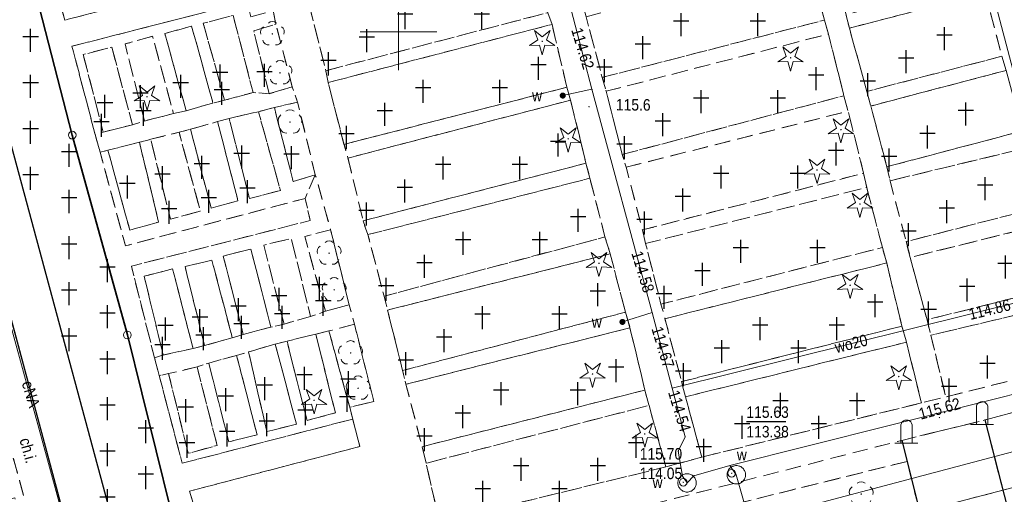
# Model space of a CAD drawing. Header units: metres. Extents: x 7495425 to 7495712, y 5787905 to 5788232.
# Tile 13 of 39: x 7495475 to 7495539, y 5788020 to 5788051. Entities that reach past the tile are written whole.
import ezdxf
from ezdxf.enums import TextEntityAlignment as Align

# ---------------------------------------------------------------- set-up
doc = ezdxf.new("R2010")
doc.units = ezdxf.units.M
for name, pattern in [('1.0_0.5', [1.5, 1, -0.5]), ('1.5_0.5', [2, 1.5, -0.5]), ('219-500', [0]), ('egug-500', [1, 0.5, -0.5])]:
    doc.linetypes.add(name, pattern=pattern)
doc.layers.get('0').update_dxf_attribs({"color": 2, "lineweight": 5})
doc.styles.get("Standard").update_dxf_attribs({"font": 'Working1250', "width": 0.75})
doc.linetypes.add('902-500', pattern='A,3.75,0,[1,ksztalty.shx,S=0.5,R=0,X=0,Y=0],3.75', length=7.5)

# ---------------------------------------------------------------- blocks, each defined once
blk = doc.blocks.new('OP011')
at = {"linetype": 'Continuous', "lineweight": 13}
h = blk.add_hatch(color=0, dxfattribs=at)
edge = h.paths.add_edge_path()
edge.add_arc((0, 0), 0.05, 0, 360)
at = {"color": 0, "linetype": 'Continuous', "lineweight": 13}
for p, q in [((-0.283, 0.093), (-0.512, 0.706)), ((-0.512, 0.706), (0, 0.299)), ((0, 0.299), (0.512, 0.706)), ((0.512, 0.706), (0.283, 0.093)), ((-0.828, -0.268), (-0.283, 0.093)), ((0.283, 0.093), (0.828, -0.268)), ((-0.175, -0.24), (-0.828, -0.268)), ((0, -0.87), (-0.175, -0.24)), ((0.175, -0.24), (0, -0.87)), ((0.828, -0.268), (0.175, -0.24))]:
    blk.add_line(p, q, dxfattribs=at)
blk = doc.blocks.new('OP021')
at = {"linetype": 'Continuous', "lineweight": 13}
h = blk.add_hatch(color=0, dxfattribs=at)
edge = h.paths.add_edge_path()
edge.add_arc((0, 0), 0.05, 0, 360)
at = {"color": 0, "linetype": 'Continuous', "lineweight": 13}
for centre, start, end in [((0, 0.4), 49.272, 130.728), ((-0.38, 0.124), 121.308, 202.548), ((0.38, 0.124), 337.452, 58.692), ((-0.235, -0.324), 193.221, 274.871), ((0.235, -0.324), 265.129, 346.779)]:
    blk.add_arc(centre, 0.4, start, end, dxfattribs=at)
blk = doc.blocks.new('PW01')
at = {"linetype": 'Continuous', "lineweight": 13}
h = blk.add_hatch(color=0, dxfattribs=at)
edge = h.paths.add_edge_path()
edge.add_arc((0, 0), 0.045, 0, 360)
blk = doc.blocks.new('US25')
at = {"linetype": 'Continuous', "lineweight": 0}
h = blk.add_hatch(color=0, dxfattribs=at)
edge = h.paths.add_edge_path()
edge.add_arc((0, 0), 0.2, 0, 360)
blk = doc.blocks.new('US22')
at = {"color": 0, "linetype": 'Continuous', "lineweight": 13}
blk.add_circle((0, 0), 0.25, dxfattribs=at)
blk = doc.blocks.new('OO04')
at = {"color": 0, "linetype": 'Continuous', "lineweight": 13}
for p, q in [((-0.375, 0), (-0.375, 1.1)), ((0.375, 0), (0.375, 1.1)), ((-0.375, 0), (-0.75, 0)), ((0, 0), (-0.375, 0)), ((0.375, 0), (0, 0)), ((0.375, 0), (0.75, 0))]:
    blk.add_line(p, q, dxfattribs=at)
blk.add_arc((0, 1.124), 0.376, 356.305, 183.695, dxfattribs=at)
blk = doc.blocks.new('OTZC')
at = {"color": 0, "linetype": 'Continuous'}
for p, q in [((-0.5, 0), (0.5, 0)), ((0, -1), (0, 0.5))]:
    blk.add_line(p, q, dxfattribs=at)
blk = doc.blocks.new('202')
at = {"color": 0, "linetype": 'Continuous', "lineweight": 0}
blk.add_circle((0, 0), 0.25, dxfattribs=at)

msp = doc.modelspace()

# ---------------------------------------------------------------- linework, layer by layer
at = {"layer": '218-kontur użytku gruntowego', "color": 3, "linetype": 'egug-500', "lineweight": 18, "flags": 128}
for points in [[(7495478.74, 5788043.26), (7495444.112, 5788177.65)], [(7495482.33, 5788030.24), (7495478.74, 5788043.26)], [(7495488.18, 5788006.8), (7495482.33, 5788030.24)], [(7495514.96, 5788013.76), (7495546.4, 5788021.95)]]:
    msp.add_lwpolyline(points, dxfattribs=at)
at = {"layer": '219-działka ewidencyjna', "color": 7, "linetype": '219-500', "lineweight": 18, "flags": 128}
for points in [[(7495478.74, 5788043.26), (7495444.112, 5788177.65)], [(7495478.74, 5788043.26), (7495482.33, 5788030.24)], [(7495488.18, 5788006.8), (7495482.33, 5788030.24)], [(7495514.96, 5788013.76), (7495546.4, 5788021.95)]]:
    msp.add_lwpolyline(points, dxfattribs=at)
at = {"layer": 'chodnik', "color": 7, "linetype": '1.0_0.5', "lineweight": 18, "flags": 128}
for points in [[(7495510.48, 5788158.18), (7495513.12, 5788157.8), (7495515.57, 5788147.99), (7495516.61, 5788143.99), (7495517.68, 5788139.79), (7495518.41, 5788136.82), (7495521, 5788126.71), (7495524.02, 5788114.92), (7495546.52, 5788028.92), (7495544.49, 5788028.41), (7495543.62, 5788032.34), (7495543.29, 5788033.44), (7495542.22, 5788037.49), (7495541.95, 5788038.59), (7495540.98, 5788042.44), (7495540.65, 5788043.53), (7495539.61, 5788047.48), (7495539.33, 5788048.4), (7495538.24, 5788052.53), (7495538.02, 5788053.44), (7495536.9, 5788057.51), (7495536.7, 5788058.3), (7495535.65, 5788062.37), (7495535.49, 5788063.12), (7495534.42, 5788067.18), (7495534.17, 5788068.02), (7495533.22, 5788071.76), (7495532.98, 5788072.57), (7495531.9, 5788076.85), (7495531.68, 5788077.74), (7495530.65, 5788081.72), (7495530.36, 5788082.57), (7495529.36, 5788086.55), (7495529.11, 5788087.38), (7495528.12, 5788091.44), (7495527.8, 5788092.38), (7495526.73, 5788096.38), (7495526.48, 5788097.14), (7495525.51, 5788101.01), (7495525.27, 5788101.95), (7495524.25, 5788105.96), (7495523.97, 5788106.82), (7495522.89, 5788110.84), (7495522.06, 5788114.35), (7495513.52, 5788146.84)], [(7495522.06, 5788114.35), (7495522.89, 5788110.84), (7495514.32, 5788108.61), (7495512.86, 5788108.26), (7495498.5, 5788104.54), (7495496.25, 5788103.96), (7495481.72, 5788100.22), (7495482.79, 5788096.18), (7495483.07, 5788095.23), (7495484.02, 5788091.26), (7495484.26, 5788090.34), (7495485.28, 5788086.44), (7495485.49, 5788085.62), (7495486.52, 5788081.47), (7495486.78, 5788080.61), (7495487.8, 5788076.49), (7495488.02, 5788075.77), (7495489.08, 5788071.69), (7495489.28, 5788070.89), (7495490.34, 5788066.85), (7495490.52, 5788066.08), (7495491.55, 5788061.93), (7495491.73, 5788061.16), (7495492.7, 5788057.16), (7495492.96, 5788056.33), (7495493.95, 5788052.3), (7495494.24, 5788051.52), (7495495.26, 5788047.46), (7495495.42, 5788046.69), (7495496.45, 5788042.66), (7495496.71, 5788041.77), (7495497.69, 5788037.68), (7495498.01, 5788036.78), (7495499.06, 5788032.76), (7495499.29, 5788031.86), (7495500.27, 5788027.92), (7495500.49, 5788027.03), (7495501.54, 5788022.96), (7495501.8, 5788021.88), (7495502.68, 5788018.04), (7495517.43, 5788021.64), (7495519.77, 5788022.28), (7495534.09, 5788025.81), (7495535.67, 5788026.2), (7495544.49, 5788028.41), (7495546.52, 5788028.92), (7495546.98, 5788027.04), (7495538.22, 5788024.7), (7495532.81, 5788023.37), (7495499.13, 5788014.76), (7495498.75, 5788016.03), (7495498.41, 5788017.4), (7495487.78, 5788014.74), (7495487.39, 5788015.96), (7495486, 5788015.56), (7495485.65, 5788016.93), (7495485.27, 5788018.45), (7495485.15, 5788018.91), (7495486.61, 5788019.27), (7495486.38, 5788020.06), (7495497.48, 5788022.97), (7495497.02, 5788024.76), (7495496.82, 5788025.53), (7495498.39, 5788025.91), (7495497.13, 5788030.95), (7495496.78, 5788032.21), (7495495.58, 5788037.09), (7495494.58, 5788040.68), (7495493.42, 5788045.41), (7495493.08, 5788046.4), (7495492.01, 5788050.5), (7495491.84, 5788051.38), (7495491.33, 5788052.99), (7495491, 5788055.21), (7495489.76, 5788059.62), (7495489.27, 5788061.51), (7495488.13, 5788066.23), (7495487.24, 5788069.78), (7495486.04, 5788074.52), (7495485.65, 5788076), (7495484.6, 5788080.54), (7495483.52, 5788084.19), (7495482.32, 5788089.17), (7495481.93, 5788090.74), (7495480.78, 5788095.76), (7495480.18, 5788095.6), (7495478.16, 5788102.95), (7495495.39, 5788107.49), (7495497.2, 5788108.01)], [(7495512.86, 5788108.26), (7495514.32, 5788108.61), (7495515.34, 5788104.62), (7495515.56, 5788103.68), (7495516.56, 5788099.6), (7495516.82, 5788098.84), (7495517.86, 5788094.93), (7495518.1, 5788094.15), (7495519.11, 5788090.01), (7495519.33, 5788089.14), (7495520.42, 5788085.08), (7495520.58, 5788084.36), (7495521.62, 5788080.35), (7495521.84, 5788079.44), (7495522.95, 5788075.49), (7495523.2, 5788074.61), (7495524.2, 5788070.44), (7495524.4, 5788069.61), (7495525.37, 5788065.78), (7495525.6, 5788064.9), (7495526.66, 5788060.78), (7495526.89, 5788060.02), (7495527.91, 5788055.96), (7495528.12, 5788055.17), (7495529.17, 5788051.11), (7495529.39, 5788050.23), (7495530.53, 5788046.11), (7495530.79, 5788045.16), (7495531.83, 5788041.2), (7495532.04, 5788040.29), (7495533.09, 5788036.32), (7495533.36, 5788035.29), (7495534.45, 5788031.23), (7495534.7, 5788030.22), (7495535.67, 5788026.2), (7495534.09, 5788025.81), (7495533.11, 5788029.77), (7495532.81, 5788030.81), (7495531.82, 5788034.93), (7495531.54, 5788035.94), (7495530.52, 5788039.85), (7495530.32, 5788040.78), (7495529.31, 5788044.82), (7495529.03, 5788045.83), (7495528.03, 5788049.85), (7495527.76, 5788050.76), (7495526.71, 5788054.74), (7495526.48, 5788055.63), (7495525.48, 5788059.63), (7495525.27, 5788060.51), (7495524.22, 5788064.52), (7495523.96, 5788065.37), (7495523.01, 5788069.24), (7495522.82, 5788070.07), (7495521.8, 5788074.25), (7495521.55, 5788075.17), (7495520.52, 5788079.1), (7495520.28, 5788079.95), (7495519.25, 5788084.01), (7495519.03, 5788084.72), (7495517.97, 5788088.76), (7495517.74, 5788089.63), (7495516.63, 5788093.73), (7495516.44, 5788094.57), (7495515.47, 5788098.45), (7495515.21, 5788099.31), (7495514.17, 5788103.34), (7495513.92, 5788104.16)], [(7495496.25, 5788103.96), (7495498.5, 5788104.54), (7495499.44, 5788100.45), (7495499.72, 5788099.62), (7495500.61, 5788095.52), (7495500.89, 5788094.65), (7495501.95, 5788090.77), (7495502.17, 5788089.97), (7495503.19, 5788085.81), (7495503.43, 5788085.05), (7495504.51, 5788080.85), (7495504.7, 5788080.15), (7495505.77, 5788076.06), (7495506.03, 5788075.21), (7495506.97, 5788071.3), (7495507.22, 5788070.5), (7495508.21, 5788066.35), (7495508.53, 5788065.49), (7495509.54, 5788061.56), (7495509.77, 5788060.7), (7495510.79, 5788056.7), (7495510.99, 5788055.91), (7495511.99, 5788051.86), (7495512.23, 5788050.97), (7495513.28, 5788047.02), (7495513.53, 5788046.12), (7495514.59, 5788042), (7495514.84, 5788041.17), (7495515.9, 5788037.08), (7495516.11, 5788036.2), (7495517.11, 5788032.25), (7495517.37, 5788031.3), (7495518.45, 5788027.2), (7495518.71, 5788026.21), (7495519.77, 5788022.28), (7495517.43, 5788021.64), (7495516.33, 5788025.65), (7495516.06, 5788026.65), (7495515.09, 5788030.71), (7495514.79, 5788031.72), (7495513.8, 5788035.53), (7495513.46, 5788036.63), (7495512.48, 5788040.45), (7495512.22, 5788041.43), (7495511.22, 5788045.54), (7495510.98, 5788046.38), (7495510.01, 5788050.48), (7495509.73, 5788051.24), (7495508.67, 5788055.3), (7495508.46, 5788056.11), (7495507.53, 5788060.09), (7495507.17, 5788061.03), (7495506.22, 5788064.84), (7495505.99, 5788065.63), (7495504.97, 5788069.86), (7495504.77, 5788070.69), (7495503.76, 5788074.66), (7495503.53, 5788075.55), (7495502.5, 5788079.57), (7495502.24, 5788080.34), (7495501.21, 5788084.37), (7495500.95, 5788085.23), (7495499.94, 5788089.38), (7495499.74, 5788090.2), (7495498.72, 5788094.09), (7495498.46, 5788094.97), (7495497.45, 5788099.04), (7495497.22, 5788099.87)], [(7495489.47, 5788054.7), (7495491, 5788055.21), (7495491.33, 5788052.99), (7495489.97, 5788052.64), (7495489.71, 5788052.56), (7495489.41, 5788053.66), (7495478.26, 5788050.75), (7495476.57, 5788056.67), (7495477.35, 5788056.86), (7495478.73, 5788051.57), (7495480.67, 5788052.12), (7495479.27, 5788057.33), (7495479.95, 5788057.51), (7495481.31, 5788052.29), (7495483.15, 5788052.77), (7495481.83, 5788058.03), (7495482.56, 5788058.22), (7495483.87, 5788053.02), (7495485.8, 5788053.5), (7495484.47, 5788058.63), (7495485.27, 5788058.82), (7495486.51, 5788053.74), (7495488.4, 5788054.18), (7495487.09, 5788059.25), (7495488.26, 5788059.25)], [(7495538.24, 5788052.53), (7495529.39, 5788050.23), (7495529.17, 5788051.11), (7495538.02, 5788053.44)], [(7495490.38, 5788050.97), (7495491.84, 5788051.38), (7495492.01, 5788050.5), (7495490.57, 5788050.05), (7495491.57, 5788045.96), (7495490.52, 5788046.04), (7495489.23, 5788051.06), (7495487.28, 5788050.55), (7495488.67, 5788045.54), (7495487.91, 5788045.35), (7495486.52, 5788050.36), (7495484.77, 5788049.88), (7495486.16, 5788044.85), (7495485.34, 5788044.67), (7495483.97, 5788049.7), (7495482.18, 5788049.2), (7495483.45, 5788044.18), (7495482.67, 5788043.94), (7495481.31, 5788049), (7495479.45, 5788048.51), (7495480.76, 5788043.46), (7495480.23, 5788043.31), (7495478.72, 5788049.05), (7495489.87, 5788051.91), (7495489.71, 5788052.56), (7495489.97, 5788052.64)], [(7495509.73, 5788051.24), (7495510.01, 5788050.48), (7495495.42, 5788046.69), (7495495.26, 5788047.46)], [(7495527.76, 5788050.76), (7495528.03, 5788049.85), (7495513.53, 5788046.12), (7495513.28, 5788047.02)], [(7495539.33, 5788048.4), (7495539.61, 5788047.48), (7495530.79, 5788045.16), (7495530.53, 5788046.11)], [(7495493.42, 5788045.41), (7495491.91, 5788045.06), (7495490.87, 5788044.79), (7495488.97, 5788044.35), (7495488.21, 5788044.14), (7495486.44, 5788043.64), (7495485.7, 5788043.45), (7495483.85, 5788042.99), (7495483.11, 5788042.8), (7495481.06, 5788042.28), (7495480.55, 5788042.15), (7495480.23, 5788043.31), (7495480.76, 5788043.46), (7495482.67, 5788043.94), (7495483.45, 5788044.18), (7495485.34, 5788044.67), (7495486.16, 5788044.85), (7495487.91, 5788045.35), (7495488.67, 5788045.54), (7495490.52, 5788046.04), (7495491.57, 5788045.96), (7495493.08, 5788046.4)], [(7495510.98, 5788046.38), (7495511.22, 5788045.54), (7495496.71, 5788041.77), (7495496.45, 5788042.66)], [(7495529.03, 5788045.83), (7495529.31, 5788044.82), (7495514.84, 5788041.17), (7495514.59, 5788042)], [(7495494.58, 5788040.68), (7495493.92, 5788039.14), (7495482.21, 5788036.05), (7495480.55, 5788042.15), (7495481.06, 5788042.28), (7495482.49, 5788037.07), (7495484.37, 5788037.6), (7495483.11, 5788042.8), (7495483.85, 5788042.99), (7495485.14, 5788037.78), (7495487.08, 5788038.31), (7495485.7, 5788043.45), (7495486.44, 5788043.64), (7495487.79, 5788038.51), (7495489.54, 5788038.98), (7495488.21, 5788044.14), (7495488.97, 5788044.35), (7495490.28, 5788039.13), (7495492.31, 5788039.66), (7495490.87, 5788044.79), (7495491.91, 5788045.06), (7495493.14, 5788040.23)], [(7495540.65, 5788043.53), (7495540.98, 5788042.44), (7495532.04, 5788040.29), (7495531.83, 5788041.2)], [(7495512.22, 5788041.43), (7495512.48, 5788040.45), (7495498.01, 5788036.78), (7495497.69, 5788037.68)], [(7495495.58, 5788037.09), (7495493.89, 5788036.66), (7495495.24, 5788031.78), (7495494.26, 5788031.45), (7495493.02, 5788036.52), (7495491.22, 5788036.1), (7495492.54, 5788030.95), (7495491.69, 5788030.75), (7495490.38, 5788035.84), (7495488.58, 5788035.38), (7495489.88, 5788030.28), (7495489.17, 5788030.06), (7495487.84, 5788035.12), (7495486.09, 5788034.69), (7495487.36, 5788029.55), (7495486.61, 5788029.36), (7495485.28, 5788034.55), (7495483.42, 5788034.06), (7495484.67, 5788028.93), (7495484.1, 5788028.75), (7495482.59, 5788034.72), (7495494.25, 5788037.7), (7495493.92, 5788039.14), (7495494.58, 5788040.68)], [(7495530.32, 5788040.78), (7495530.52, 5788039.85), (7495516.11, 5788036.2), (7495515.9, 5788037.08)], [(7495490.65, 5787966.46), (7495481.07, 5788001.97), (7495479.84, 5788004.3), (7495470.17, 5788039.32), (7495472.12, 5788039.9), (7495472.22, 5788039.82), (7495472.31, 5788039.73), (7495472.39, 5788039.64), (7495472.46, 5788039.54), (7495472.53, 5788039.43), (7495472.58, 5788039.32), (7495480.84, 5788008.64), (7495491.75, 5787968.1), (7495491.71, 5787967.62), (7495491.56, 5787967.19), (7495491.21, 5787966.84)], [(7495541.95, 5788038.59), (7495542.22, 5788037.49), (7495533.36, 5788035.29), (7495533.09, 5788036.32)], [(7495513.46, 5788036.63), (7495513.8, 5788035.53), (7495499.29, 5788031.86), (7495499.06, 5788032.76)], [(7495531.54, 5788035.94), (7495531.82, 5788034.93), (7495517.37, 5788031.3), (7495517.11, 5788032.25)], [(7495543.29, 5788033.44), (7495543.62, 5788032.34), (7495534.7, 5788030.22), (7495534.45, 5788031.23)], [(7495497.13, 5788030.95), (7495495.47, 5788030.5), (7495494.61, 5788030.29), (7495492.74, 5788029.83), (7495491.97, 5788029.65), (7495490.23, 5788029.13), (7495489.45, 5788028.91), (7495487.64, 5788028.41), (7495486.87, 5788028.16), (7495485.02, 5788027.72), (7495484.41, 5788027.59), (7495484.1, 5788028.75), (7495484.67, 5788028.93), (7495486.61, 5788029.36), (7495487.36, 5788029.55), (7495489.17, 5788030.06), (7495489.88, 5788030.28), (7495491.69, 5788030.75), (7495492.54, 5788030.95), (7495494.26, 5788031.45), (7495495.24, 5788031.78), (7495496.78, 5788032.21)], [(7495514.79, 5788031.72), (7495515.09, 5788030.71), (7495500.49, 5788027.03), (7495500.27, 5788027.92)], [(7495532.81, 5788030.81), (7495533.11, 5788029.77), (7495518.71, 5788026.21), (7495518.45, 5788027.2)], [(7495497.02, 5788024.76), (7495485.9, 5788021.88), (7495484.41, 5788027.59), (7495485.02, 5788027.72), (7495486.3, 5788022.53), (7495488.18, 5788023.04), (7495486.87, 5788028.16), (7495487.64, 5788028.41), (7495488.94, 5788023.27), (7495490.79, 5788023.73), (7495489.45, 5788028.91), (7495490.23, 5788029.13), (7495491.42, 5788023.94), (7495493.35, 5788024.42), (7495491.97, 5788029.65), (7495492.74, 5788029.83), (7495494.04, 5788024.67), (7495495.89, 5788025.16), (7495494.61, 5788030.29), (7495495.47, 5788030.5), (7495496.82, 5788025.53)], [(7495516.06, 5788026.65), (7495516.33, 5788025.65), (7495501.8, 5788021.88), (7495501.54, 5788022.96)]]:
    msp.add_lwpolyline(points, close=True, dxfattribs=at)
at = {"layer": 'cmentarz', "color": 7, "linetype": '1.0_0.5', "lineweight": 18, "flags": 128}
for points in [[(7495456.25, 5788171.99), (7495461.8, 5788172.99), (7495464.22, 5788173.42), (7495467.29, 5788173.94), (7495471.7, 5788174.67), (7495474.77, 5788175.21), (7495477.99, 5788175.75), (7495478.3, 5788174.16), (7495477.82, 5788174.04), (7495483.06, 5788153.4), (7495458.72, 5788149.76), (7495458.85, 5788148.9), (7495456.54, 5788148.56), (7495456.41, 5788149.42), (7495453.9, 5788149.04), (7495451.57, 5788148.71), (7495454.09, 5788138.95), (7495457.08, 5788139.4), (7495456.94, 5788140.91), (7495459.26, 5788141.31), (7495459.46, 5788139.74), (7495470.59, 5788141.35), (7495470.39, 5788142.81), (7495472.65, 5788143.13), (7495472.93, 5788141.72), (7495485.71, 5788143.59), (7495495.39, 5788107.49), (7495478.16, 5788102.95), (7495480.04, 5788096.09), (7495479.16, 5788096.48), (7495467.11, 5788093.28), (7495468.73, 5788086.86), (7495469.01, 5788085.71), (7495470.53, 5788079.97), (7495482.6, 5788083.25), (7495483.06, 5788081.42), (7495471.04, 5788078.28), (7495472.43, 5788072.46), (7495472.72, 5788071.26), (7495474.05, 5788065.82), (7495486.29, 5788069.01), (7495486.77, 5788066.98), (7495474.73, 5788063.78), (7495476.29, 5788057.88), (7495476.57, 5788056.67), (7495478.26, 5788050.75), (7495489.41, 5788053.66), (7495489.71, 5788052.56), (7495489.87, 5788051.91), (7495478.72, 5788049.05), (7495480.23, 5788043.31), (7495480.55, 5788042.15), (7495482.21, 5788036.05), (7495493.92, 5788039.14), (7495494.25, 5788037.7), (7495482.59, 5788034.72), (7495484.1, 5788028.75), (7495484.41, 5788027.59), (7495485.9, 5788021.88), (7495497.02, 5788024.76), (7495497.48, 5788022.97), (7495486.38, 5788020.06), (7495486.61, 5788019.27), (7495485.15, 5788018.91), (7495485.27, 5788018.45), (7495485.65, 5788016.93), (7495486, 5788015.56), (7495487.39, 5788015.96), (7495487.78, 5788014.74), (7495498.41, 5788017.4), (7495498.75, 5788016.03), (7495488.03, 5788013.24), (7495489.13, 5788009.45), (7495487.61, 5788009.08), (7495488.18, 5788006.8), (7495489.36, 5788002.39), (7495491.19, 5787995.5), (7495493.39, 5787987.24), (7495494.38, 5787983.57), (7495499.25, 5787965.59), (7495499.76, 5787963.72), (7495499.84, 5787963.41), (7495500.02, 5787962.75), (7495500.25, 5787961.91), (7495500.82, 5787959.9), (7495501.31, 5787957.76), (7495502.1, 5787953.41), (7495502.66, 5787951.2), (7495506.57, 5787937.14), (7495508.64, 5787929.72), (7495507, 5787928.99), (7495504.2, 5787933.47), (7495498.79, 5787953.5), (7495483.7, 5788009.44), (7495473.94, 5788045.63), (7495439.83, 5788177.65), (7495447.87, 5788177.65), (7495448.07, 5788176.69), (7495445.78, 5788176.2), (7495447.02, 5788170.05), (7495454.65, 5788171.63), (7495453.17, 5788177.65), (7495455, 5788177.65)], [(7495508.67, 5788055.3), (7495509.73, 5788051.24), (7495495.26, 5788047.46), (7495494.24, 5788051.52)], [(7495512.23, 5788050.97), (7495526.71, 5788054.74), (7495527.76, 5788050.76), (7495513.28, 5788047.02)], [(7495529.39, 5788050.23), (7495538.24, 5788052.53), (7495539.33, 5788048.4), (7495530.53, 5788046.11)], [(7495488.67, 5788045.54), (7495487.28, 5788050.55), (7495489.23, 5788051.06), (7495490.52, 5788046.04)], [(7495486.16, 5788044.85), (7495484.77, 5788049.88), (7495486.52, 5788050.36), (7495487.91, 5788045.35)], [(7495491.57, 5788045.96), (7495490.57, 5788050.05), (7495492.01, 5788050.5), (7495493.08, 5788046.4)], [(7495510.98, 5788046.38), (7495496.45, 5788042.66), (7495495.42, 5788046.69), (7495510.01, 5788050.48)], [(7495483.45, 5788044.18), (7495482.18, 5788049.2), (7495483.97, 5788049.7), (7495485.34, 5788044.67)], [(7495513.53, 5788046.12), (7495528.03, 5788049.85), (7495529.03, 5788045.83), (7495514.59, 5788042)], [(7495482.67, 5788043.94), (7495480.76, 5788043.46), (7495479.45, 5788048.51), (7495481.31, 5788049)], [(7495539.61, 5788047.48), (7495540.65, 5788043.53), (7495531.83, 5788041.2), (7495531.11, 5788043.94), (7495530.79, 5788045.16)], [(7495511.22, 5788045.54), (7495512.22, 5788041.43), (7495497.69, 5788037.68), (7495496.71, 5788041.77)], [(7495494.58, 5788040.68), (7495493.14, 5788040.23), (7495491.91, 5788045.06), (7495493.42, 5788045.41)], [(7495488.97, 5788044.35), (7495490.87, 5788044.79), (7495492.31, 5788039.66), (7495490.28, 5788039.13)], [(7495514.84, 5788041.17), (7495529.31, 5788044.82), (7495530.32, 5788040.78), (7495515.9, 5788037.08)], [(7495486.44, 5788043.64), (7495488.21, 5788044.14), (7495489.54, 5788038.98), (7495487.79, 5788038.51)], [(7495483.85, 5788042.99), (7495485.7, 5788043.45), (7495487.08, 5788038.31), (7495485.14, 5788037.78)], [(7495483.11, 5788042.8), (7495484.37, 5788037.6), (7495482.49, 5788037.07), (7495481.06, 5788042.28)], [(7495532.04, 5788040.29), (7495540.98, 5788042.44), (7495541.95, 5788038.59), (7495533.09, 5788036.32)], [(7495512.48, 5788040.45), (7495513.46, 5788036.63), (7495499.06, 5788032.76), (7495498.01, 5788036.78)], [(7495468.62, 5788012.84), (7495469.49, 5788013.99), (7495469.53, 5788013.8), (7495470.6, 5788014.05), (7495470.83, 5788013.02), (7495476.47, 5788014.33), (7495474.99, 5788019.63), (7495472.91, 5788019.05), (7495471.96, 5788022.39), (7495469.74, 5788021.77), (7495469.62, 5788022.21), (7495468.4, 5788021.87), (7495466.2, 5788029.68), (7495466.77, 5788029.85), (7495465.84, 5788033.17), (7495467.99, 5788036.92), (7495466.27, 5788037.91), (7495465.09, 5788035.85), (7495464.48, 5788038.01), (7495465.74, 5788038), (7495465.63, 5788038.61), (7495465.58, 5788038.82), (7495467.26, 5788039.27), (7495471.19, 5788040.19), (7495471.31, 5788040.19), (7495471.44, 5788040.18), (7495471.56, 5788040.16), (7495471.68, 5788040.12), (7495471.8, 5788040.08), (7495471.91, 5788040.03), (7495471.98, 5788039.99), (7495472.12, 5788039.9), (7495470.17, 5788039.32), (7495479.84, 5788004.3), (7495470.97, 5788001.94), (7495470.87, 5788002.41), (7495468.46, 5788012.96)], [(7495516.11, 5788036.2), (7495530.52, 5788039.85), (7495531.54, 5788035.94), (7495517.11, 5788032.25)], [(7495542.22, 5788037.49), (7495543.29, 5788033.44), (7495534.45, 5788031.23), (7495533.36, 5788035.29)], [(7495492.54, 5788030.95), (7495491.22, 5788036.1), (7495493.02, 5788036.52), (7495494.26, 5788031.45)], [(7495495.24, 5788031.78), (7495493.89, 5788036.66), (7495495.58, 5788037.09), (7495496.78, 5788032.21)], [(7495489.88, 5788030.28), (7495488.58, 5788035.38), (7495490.38, 5788035.84), (7495491.69, 5788030.75)], [(7495513.8, 5788035.53), (7495514.79, 5788031.72), (7495500.27, 5788027.92), (7495499.29, 5788031.86)], [(7495487.36, 5788029.55), (7495486.09, 5788034.69), (7495487.84, 5788035.12), (7495489.17, 5788030.06)], [(7495531.82, 5788034.93), (7495532.81, 5788030.81), (7495518.45, 5788027.2), (7495517.37, 5788031.3)], [(7495486.61, 5788029.36), (7495484.67, 5788028.93), (7495483.42, 5788034.06), (7495485.28, 5788034.55)], [(7495543.62, 5788032.34), (7495544.49, 5788028.41), (7495535.67, 5788026.2), (7495534.7, 5788030.22)], [(7495498.39, 5788025.91), (7495496.82, 5788025.53), (7495495.47, 5788030.5), (7495497.13, 5788030.95)], [(7495494.61, 5788030.29), (7495495.89, 5788025.16), (7495494.04, 5788024.67), (7495492.74, 5788029.83)], [(7495515.09, 5788030.71), (7495516.06, 5788026.65), (7495501.54, 5788022.96), (7495500.49, 5788027.03)], [(7495491.97, 5788029.65), (7495493.35, 5788024.42), (7495491.42, 5788023.94), (7495490.23, 5788029.13)], [(7495534.09, 5788025.81), (7495519.77, 5788022.28), (7495518.71, 5788026.21), (7495533.11, 5788029.77)], [(7495489.45, 5788028.91), (7495490.79, 5788023.73), (7495488.94, 5788023.27), (7495487.64, 5788028.41)], [(7495486.87, 5788028.16), (7495488.18, 5788023.04), (7495486.3, 5788022.53), (7495485.02, 5788027.72)], [(7495517.43, 5788021.64), (7495502.68, 5788018.04), (7495501.8, 5788021.88), (7495516.33, 5788025.65)], [(7495532.81, 5788023.37), (7495533.15, 5788022), (7495521.5, 5788019.11), (7495499.51, 5788013.4), (7495499.13, 5788014.76)]]:
    msp.add_lwpolyline(points, close=True, dxfattribs=at)
at = {"layer": 'jezdnia', "color": 7, "linetype": '1.5_0.5', "lineweight": 18, "flags": 128}
msp.add_lwpolyline([(7495516.993, 5787907.83), (7495577.41, 5787935.84), (7495621.97, 5787955.17), (7495622.7, 5787957.11), (7495621.88, 5787957.17), (7495622.74, 5787958.25), (7495623.92, 5787959.91), (7495625.08, 5787962.66), (7495625.18, 5787963.45), (7495625.1, 5787965.33), (7495624.99, 5787965.57), (7495624.72, 5787966.24), (7495624.43, 5787966.65), (7495623.77, 5787967.13), (7495623.34, 5787967.39), (7495622.91, 5787967.64), (7495622.47, 5787967.87), (7495622.01, 5787968.09), (7495621.55, 5787968.28), (7495621.09, 5787968.46), (7495620.61, 5787968.62), (7495620.13, 5787968.76), (7495619.65, 5787968.88), (7495619.16, 5787968.98), (7495618.66, 5787969.06), (7495618.11, 5787969.12), (7495617.61, 5787969.16), (7495617.11, 5787969.18), (7495616.61, 5787969.18), (7495616.12, 5787969.16), (7495615.62, 5787969.11), (7495615.12, 5787969.05), (7495614.63, 5787968.97), (7495614.14, 5787968.87), (7495613.65, 5787968.75), (7495613.17, 5787968.61), (7495612.7, 5787968.45), (7495612.23, 5787968.27), (7495611.77, 5787968.07), (7495605.01, 5787964.89), (7495590.91, 5787958.43), (7495590.3, 5787958.31), (7495589.89, 5787958.25), (7495587.22, 5787958.52), (7495586.54, 5787958.5), (7495585.79, 5787958.24), (7495584.31, 5787957.57), (7495583.86, 5787957.22), (7495583.54, 5787956.85), (7495581.87, 5787954.59), (7495581.5, 5787954.18), (7495581.12, 5787953.89), (7495571.09, 5787949.16), (7495567.24, 5787947.37), (7495548.01, 5787938.3), (7495546.76, 5787941.04), (7495545.99, 5787941.51), (7495542.46, 5787939.85), (7495540.19, 5787938.92), (7495537.4, 5787937.62), (7495516.09, 5787927.62), (7495517.53, 5787924.34), (7495518.74, 5787922.24), (7495520.63, 5787918.24), (7495508.55, 5787912.72), (7495507.81, 5787914.4), (7495506.76, 5787913.9), (7495504.15, 5787919.02), (7495503.56, 5787920.72), (7495501.54, 5787926.55), (7495502.45, 5787926.92), (7495501.75, 5787929.77), (7495501.35, 5787931.44), (7495498.72, 5787942.22), (7495495.65, 5787953.62), (7495494.03, 5787959.63), (7495491.75, 5787968.1), (7495480.84, 5788008.64), (7495472.58, 5788039.32), (7495472.53, 5788039.43), (7495472.46, 5788039.54), (7495472.39, 5788039.64), (7495472.31, 5788039.73), (7495472.22, 5788039.82), (7495472.12, 5788039.9), (7495471.98, 5788039.99), (7495471.91, 5788040.03), (7495471.8, 5788040.08), (7495471.68, 5788040.12), (7495471.56, 5788040.16), (7495471.44, 5788040.18), (7495471.31, 5788040.19), (7495471.19, 5788040.19), (7495467.26, 5788039.27), (7495466.84, 5788040.73), (7495468.93, 5788041.25), (7495468.64, 5788042.36), (7495470.74, 5788042.89), (7495470.86, 5788042.98), (7495470.98, 5788043.07), (7495471.09, 5788043.18), (7495471.19, 5788043.29), (7495471.28, 5788043.41), (7495471.37, 5788043.53), (7495471.46, 5788043.7), (7495471.51, 5788043.8), (7495471.56, 5788043.94), (7495471.61, 5788044.08), (7495471.65, 5788044.23), (7495471.67, 5788044.38), (7495471.69, 5788044.53), (7495471.69, 5788044.68), (7495471.64, 5788045.06), (7495473.94, 5788045.63), (7495483.7, 5788009.44), (7495498.79, 5787953.5), (7495504.2, 5787933.47), (7495507, 5787928.99), (7495508.64, 5787929.72), (7495513.62, 5787932.05), (7495514.06, 5787932.23), (7495515.13, 5787932.72), (7495515.26, 5787932.44), (7495517.29, 5787933.38), (7495517.15, 5787933.66), (7495518.12, 5787934.11), (7495518.32, 5787933.74), (7495519.8, 5787934.38), (7495519.62, 5787934.8), (7495528.79, 5787939.05), (7495544.01, 5787946.16), (7495548.1, 5787948.01), (7495550.44, 5787949.14), (7495560.67, 5787953.86), (7495563.52, 5787955.35), (7495564.93, 5787952.29), (7495566.62, 5787953.04), (7495574.88, 5787956.77), (7495578.67, 5787958.57), (7495603.23, 5787970.26), (7495611.88, 5787974.15), (7495612.35, 5787974.32), (7495612.83, 5787974.48), (7495613.31, 5787974.62), (7495613.79, 5787974.74), (7495614.28, 5787974.84), (7495614.77, 5787974.92), (7495615.27, 5787974.98), (7495615.94, 5787975.04), (7495616.44, 5787975.06), (7495616.94, 5787975.06), (7495617.43, 5787975.04), (7495617.93, 5787975.01), (7495618.43, 5787974.95), (7495618.92, 5787974.88), (7495619.42, 5787974.79), (7495619.9, 5787974.67), (7495620.39, 5787974.54), (7495620.8, 5787974.42), (7495621.3, 5787974.38), (7495621.79, 5787974.47), (7495622.25, 5787974.67), (7495622.46, 5787974.82), (7495622.82, 5787975.17), (7495623.08, 5787975.59), (7495623.24, 5787976.06), (7495623.27, 5787976.68), (7495619.54, 5788002.91), (7495615.94, 5788030.64), (7495613.14, 5788051.68), (7495608.29, 5788089.6), (7495604.87, 5788114.3), (7495602.8, 5788128.28), (7495599.2, 5788149.68), (7495597.03, 5788151.15), (7495595.95, 5788151.95), (7495595.92, 5788152.57), (7495603.42, 5788153.72), (7495603.56, 5788152.84)], dxfattribs=at)
msp.add_lwpolyline([(7495547.25, 5787989.49), (7495548.13, 5787986.06), (7495554.05, 5787987.56), (7495555.98, 5787980.65), (7495549.93, 5787979.02), (7495553.13, 5787966.56), (7495553.51, 5787965.06), (7495556.94, 5787953.95), (7495557.33, 5787953.71), (7495557.78, 5787953.51), (7495558.26, 5787953.38), (7495558.76, 5787953.32), (7495559.28, 5787953.34), (7495560.67, 5787953.86), (7495550.44, 5787949.14), (7495550.87, 5787949.46), (7495551.15, 5787949.75), (7495551.38, 5787950.07), (7495551.56, 5787950.43), (7495551.61, 5787950.57), (7495551.71, 5787950.95), (7495551.76, 5787951.35), (7495551.74, 5787951.75), (7495551.67, 5787952.14), (7495548.34, 5787965.11), (7495547.11, 5787966.61), (7495546.89, 5787966.81), (7495546.57, 5787967.05), (7495546.21, 5787967.24), (7495545.84, 5787967.38), (7495545.56, 5787967.45), (7495545.16, 5787967.51), (7495544.76, 5787967.51), (7495544.37, 5787967.46), (7495543.98, 5787967.36), (7495537.62, 5787964.44), (7495536.06, 5787962.75), (7495534.47, 5787966.51), (7495543.28, 5787970.53), (7495543.73, 5787970.76), (7495544.12, 5787971.06), (7495544.45, 5787971.44), (7495544.7, 5787971.87), (7495544.79, 5787972.07), (7495544.92, 5787972.55), (7495544.96, 5787973.05), (7495544.9, 5787973.55), (7495544.79, 5787973.91), (7495544.57, 5787974.36), (7495544.29, 5787974.78), (7495543.96, 5787975.15), (7495543.73, 5787975.36), (7495543.33, 5787975.65), (7495542.88, 5787975.89), (7495542.42, 5787976.06), (7495542.09, 5787976.14), (7495540.12, 5787976.28), (7495538.82, 5787976.14), (7495531.51, 5787973.88), (7495499.25, 5787965.59), (7495494.38, 5787983.57), (7495493.39, 5787987.24), (7495491.19, 5787995.5), (7495491.54, 5787995.61), (7495497.37, 5787997.14), (7495497.82, 5787997.23), (7495498.07, 5787997.29), (7495499.47, 5787991.93), (7495499.78, 5787990.76), (7495497.83, 5787990.26), (7495498.21, 5787988.73), (7495500.17, 5787989.28), (7495503.55, 5787976.39), (7495503.89, 5787975.08), (7495504.81, 5787971.54), (7495505.02, 5787971.17), (7495505.36, 5787970.88), (7495505.7, 5787970.72), (7495506.23, 5787970.66), (7495519.67, 5787974.28), (7495520.14, 5787974.5), (7495520.45, 5787974.77), (7495520.6, 5787975.14), (7495520.62, 5787975.56), (7495520.13, 5787977.37), (7495519.69, 5787979.17), (7495527.22, 5787980.92), (7495527.47, 5787980.57), (7495527.77, 5787980.23), (7495528.2, 5787979.75), (7495528.65, 5787979.36), (7495529.22, 5787978.98), (7495529.77, 5787978.67), (7495530.41, 5787978.43), (7495531.02, 5787978.25), (7495531.92, 5787978.08), (7495532.64, 5787978.07), (7495536.18, 5787978.76), (7495536.76, 5787978.82), (7495537.26, 5787978.9), (7495537.74, 5787979.03), (7495538.21, 5787979.19), (7495538.68, 5787979.38), (7495539.12, 5787979.6), (7495539.55, 5787979.86), (7495539.7, 5787979.96), (7495540.1, 5787980.26), (7495540.48, 5787980.59), (7495540.84, 5787980.94), (7495541.16, 5787981.32), (7495541.46, 5787981.72), (7495541.64, 5787982.04), (7495541.86, 5787982.49), (7495542.03, 5787982.96), (7495542.16, 5787983.44), (7495542.25, 5787983.93), (7495542.29, 5787984.28), (7495542.3, 5787984.78), (7495542.27, 5787985.28), (7495542.2, 5787985.77), (7495542.08, 5787986.26), (7495539.46, 5787996.77), (7495536.01, 5788010.55), (7495533.15, 5788022), (7495532.81, 5788023.37), (7495538.22, 5788024.7)], close=True, dxfattribs=at)
at = {"layer": 'komora podziemna', "color": 5, "linetype": 'CONTINUOUS', "lineweight": 18, "flags": 128}
for points in [[(7495519.41, 5788020.6), (7495519.41, 5788020.54), (7495519.4, 5788020.48), (7495519.38, 5788020.43), (7495519.36, 5788020.37), (7495519.34, 5788020.32), (7495519.31, 5788020.27), (7495519.27, 5788020.22), (7495519.23, 5788020.18), (7495519.19, 5788020.14), (7495519.14, 5788020.1), (7495519.09, 5788020.07), (7495519.04, 5788020.05), (7495518.98, 5788020.03), (7495518.93, 5788020.01), (7495518.87, 5788020), (7495518.81, 5788020), (7495518.75, 5788020), (7495518.69, 5788020.01), (7495518.64, 5788020.03), (7495518.58, 5788020.05), (7495518.53, 5788020.07), (7495518.48, 5788020.1), (7495518.43, 5788020.14), (7495518.39, 5788020.18), (7495518.35, 5788020.22), (7495518.31, 5788020.27), (7495518.28, 5788020.32), (7495518.26, 5788020.37), (7495518.24, 5788020.43), (7495518.22, 5788020.48), (7495518.21, 5788020.54), (7495518.21, 5788020.6), (7495518.21, 5788020.66), (7495518.22, 5788020.72), (7495518.24, 5788020.77), (7495518.26, 5788020.83), (7495518.28, 5788020.88), (7495518.31, 5788020.93), (7495518.35, 5788020.98), (7495518.39, 5788021.02), (7495518.43, 5788021.06), (7495518.48, 5788021.1), (7495518.53, 5788021.13), (7495518.58, 5788021.15), (7495518.64, 5788021.17), (7495518.69, 5788021.19), (7495518.75, 5788021.2), (7495518.81, 5788021.2), (7495518.87, 5788021.2), (7495518.93, 5788021.19), (7495518.98, 5788021.17), (7495519.04, 5788021.15), (7495519.09, 5788021.13), (7495519.14, 5788021.1), (7495519.19, 5788021.06), (7495519.23, 5788021.02), (7495519.27, 5788020.98), (7495519.31, 5788020.93), (7495519.34, 5788020.88), (7495519.36, 5788020.83), (7495519.38, 5788020.77), (7495519.4, 5788020.72), (7495519.41, 5788020.66)], [(7495522.62, 5788021.13), (7495522.62, 5788021.07), (7495522.61, 5788021.01), (7495522.6, 5788020.95), (7495522.58, 5788020.9), (7495522.55, 5788020.85), (7495522.52, 5788020.79), (7495522.49, 5788020.75), (7495522.45, 5788020.7), (7495522.4, 5788020.66), (7495522.36, 5788020.63), (7495522.31, 5788020.6), (7495522.25, 5788020.57), (7495522.2, 5788020.55), (7495522.14, 5788020.54), (7495522.08, 5788020.53), (7495522.02, 5788020.53), (7495521.96, 5788020.53), (7495521.91, 5788020.54), (7495521.85, 5788020.55), (7495521.79, 5788020.57), (7495521.74, 5788020.6), (7495521.69, 5788020.63), (7495521.64, 5788020.66), (7495521.6, 5788020.7), (7495521.56, 5788020.75), (7495521.52, 5788020.79), (7495521.49, 5788020.85), (7495521.47, 5788020.9), (7495521.45, 5788020.95), (7495521.43, 5788021.01), (7495521.43, 5788021.07), (7495521.42, 5788021.13), (7495521.43, 5788021.19), (7495521.43, 5788021.25), (7495521.45, 5788021.3), (7495521.47, 5788021.36), (7495521.49, 5788021.41), (7495521.52, 5788021.46), (7495521.56, 5788021.51), (7495521.6, 5788021.55), (7495521.64, 5788021.59), (7495521.69, 5788021.63), (7495521.74, 5788021.66), (7495521.79, 5788021.68), (7495521.85, 5788021.7), (7495521.91, 5788021.72), (7495521.96, 5788021.73), (7495522.02, 5788021.73), (7495522.08, 5788021.73), (7495522.14, 5788021.72), (7495522.2, 5788021.7), (7495522.25, 5788021.68), (7495522.31, 5788021.66), (7495522.36, 5788021.63), (7495522.4, 5788021.59), (7495522.45, 5788021.55), (7495522.49, 5788021.51), (7495522.52, 5788021.46), (7495522.55, 5788021.41), (7495522.58, 5788021.36), (7495522.6, 5788021.3), (7495522.61, 5788021.25), (7495522.62, 5788021.19)]]:
    msp.add_lwpolyline(points, close=True, dxfattribs=at)
at = {"layer": 'krawężnik', "color": 7, "linetype": 'CONTINUOUS', "lineweight": 25, "flags": 128}
for points in [[(7495483.7, 5788009.44), (7495473.94, 5788045.63)], [(7495495.65, 5787953.62), (7495494.03, 5787959.63), (7495491.75, 5787968.1), (7495480.84, 5788008.64), (7495472.58, 5788039.32), (7495472.53, 5788039.43), (7495472.46, 5788039.54), (7495472.39, 5788039.64), (7495472.31, 5788039.73), (7495472.22, 5788039.82), (7495472.12, 5788039.9), (7495471.98, 5788039.99), (7495471.91, 5788040.03), (7495471.8, 5788040.08), (7495471.68, 5788040.12), (7495471.56, 5788040.16), (7495471.44, 5788040.18), (7495471.31, 5788040.19), (7495471.19, 5788040.19), (7495467.26, 5788039.27)], [(7495538.22, 5788024.7), (7495547.25, 5787989.49), (7495548.13, 5787986.06)], [(7495532.81, 5788023.37), (7495533.15, 5788022), (7495536.01, 5788010.55)]]:
    msp.add_lwpolyline(points, dxfattribs=at)
at = {"layer": 'ogrodzenie trwałe', "color": 7, "linetype": '902-500', "lineweight": 35, "flags": 128}
msp.add_lwpolyline([(7495444.112, 5788177.65), (7495451.57, 5788148.71), (7495454.09, 5788138.95), (7495478.74, 5788043.26), (7495482.33, 5788030.24), (7495485.15, 5788018.91), (7495485.27, 5788018.45)], dxfattribs=at)
at = {"layer": 'przewód elektroenergetyczny podziemny', "color": 1, "linetype": 'CONTINUOUS', "lineweight": 18, "flags": 128}
msp.add_lwpolyline([(7495471.4, 5788038.55), (7495472.51, 5788038.84), (7495478.45, 5788017.25), (7495481.14, 5788006.95), (7495485.93, 5787989.79), (7495490.48, 5787973.08), (7495494.63, 5787957.23), (7495497.66, 5787945.9)], dxfattribs=at)
at = {"layer": 'przewód gazowy', "color": 40, "linetype": 'CONTINUOUS', "lineweight": 18, "flags": 128}
msp.add_lwpolyline([(7495546.19, 5788024.18), (7495527.22, 5788096.23), (7495523.45, 5788111.47), (7495516.16, 5788139.9), (7495509.42, 5788167.61)], dxfattribs=at)
at = {"layer": 'przewód wodociągowy', "color": 5, "linetype": 'CONTINUOUS', "lineweight": 18, "flags": 128}
for points in [[(7495518.81, 5788020.6), (7495518.51, 5788021.04), (7495518.24, 5788022.67), (7495518.69, 5788023.6), (7495517.84, 5788026.78), (7495516.53, 5788031.7), (7495512.61, 5788046.25), (7495508.8, 5788060.88), (7495506.26, 5788070.46), (7495501.18, 5788089.04), (7495499.9, 5788094.7), (7495498.83, 5788097.92)], [(7495512.61, 5788046.25), (7495510.71, 5788045.84)], [(7495517.84, 5788026.78), (7495541.17, 5788032.57)], [(7495516.53, 5788031.7), (7495514.6, 5788031.09)], [(7495542.36, 5788026.94), (7495521.59, 5788021.74), (7495519.26, 5788021.07), (7495518.81, 5788020.6)], [(7495522.89, 5788018.09), (7495547, 5788024.46)], [(7495522.02, 5788021.13), (7495521.59, 5788021.74)], [(7495522.89, 5788018.09), (7495522.02, 5788021.13)]]:
    msp.add_lwpolyline(points, dxfattribs=at)
at = {"layer": 'rzędna-Atr2', "color": 7, "flags": 128}
for points in [[(7495522.68, 5788024.604), (7495525.241, 5788024.604)], [(7495515.729, 5788021.888), (7495518.317, 5788021.888)]]:
    msp.add_lwpolyline(points, dxfattribs=at)
at = {"layer": 'trawnik', "color": 7, "linetype": '1.0_0.5', "lineweight": 18, "flags": 128}
for points in [[(7495546.98, 5788027.04), (7495552.26, 5788006.79), (7495556.6, 5787990.17), (7495556.37, 5787990.52), (7495556.21, 5787990.74), (7495555.91, 5787991), (7495555.56, 5787991.2), (7495555.28, 5787991.31), (7495554.89, 5787991.39), (7495554.49, 5787991.4), (7495554.1, 5787991.33), (7495547.25, 5787989.49), (7495538.22, 5788024.7)], [(7495521.5, 5788019.11), (7495531.17, 5787981.75), (7495532.97, 5787982.17), (7495535.14, 5787982.67), (7495536.18, 5787978.76), (7495536.76, 5787978.82), (7495537.26, 5787978.9), (7495537.74, 5787979.03), (7495538.21, 5787979.19), (7495538.68, 5787979.38), (7495539.12, 5787979.6), (7495539.55, 5787979.86), (7495539.7, 5787979.96), (7495540.1, 5787980.26), (7495540.48, 5787980.59), (7495540.84, 5787980.94), (7495541.16, 5787981.32), (7495541.46, 5787981.72), (7495541.64, 5787982.04), (7495541.86, 5787982.49), (7495542.03, 5787982.96), (7495542.16, 5787983.44), (7495542.25, 5787983.93), (7495542.29, 5787984.28), (7495542.3, 5787984.78), (7495542.27, 5787985.28), (7495542.2, 5787985.77), (7495542.08, 5787986.26), (7495539.46, 5787996.77), (7495536.01, 5788010.55), (7495533.15, 5788022)]]:
    msp.add_lwpolyline(points, close=True, dxfattribs=at)
at = {"layer": 'Wstawianie ramki sekcyjnej z opisem', "color": 7, "linetype": 'CONTINUOUS', "lineweight": 13, "flags": 128}
for points in [[(7495500, 5788047.5), (7495500, 5788052.5)], [(7495497.5, 5788050), (7495502.5, 5788050)]]:
    msp.add_lwpolyline(points, dxfattribs=at)

# ---------------------------------------------------------------- block references
at = {"layer": '202-punkt graniczny', "color": 7, "linetype": 'CONTINUOUS', "lineweight": 18}
for p in [(7495478.74, 5788043.26), (7495482.33, 5788030.24)]:
    msp.add_blockref('202', p, dxfattribs=at)
at = {"layer": 'cmentarz', "color": 7, "linetype": 'CONTINUOUS', "lineweight": 18}
for p in [(7495500.437, 5788051.157), (7495505.437, 5788051.157), (7495518.427, 5788050.717), (7495523.427, 5788050.717), (7495476.027, 5788049.687), (7495497.937, 5788049.657), (7495535.587, 5788049.807), (7495515.927, 5788049.217), (7495533.087, 5788048.307), (7495495.437, 5788048.157), (7495509.117, 5788047.857), (7495513.427, 5788047.717), (7495488.374, 5788047.371), (7495491.26, 5788047.399), (7495491.26, 5788047.399), (7495527.227, 5788047.197), (7495476.027, 5788046.687), (7495485.804, 5788046.683), (7495485.804, 5788046.683), (7495501.617, 5788046.357), (7495506.617, 5788046.357), (7495530.587, 5788046.807), (7495483.178, 5788046.011), (7495488.477, 5788046.237), (7495519.727, 5788045.697), (7495524.727, 5788045.697), (7495480.872, 5788045.395), (7495483.377, 5788044.877), (7495499.117, 5788044.857), (7495536.987, 5788044.897), (7495480.647, 5788044.157), (7495517.227, 5788044.197), (7495476.027, 5788043.687), (7495496.617, 5788043.357), (7495534.487, 5788043.397), (7495510.407, 5788042.877), (7495514.727, 5788042.697), (7495478.527, 5788042.187), (7495489.78, 5788042.081), (7495493.026, 5788042.037), (7495493.026, 5788042.037), (7495528.537, 5788042.277), (7495531.987, 5788041.897), (7495487.184, 5788041.407), (7495502.907, 5788041.377), (7495507.907, 5788041.377), (7495476.027, 5788040.687), (7495484.624, 5788040.729), (7495521.037, 5788040.777), (7495526.037, 5788040.777), (7495482.328, 5788040.135), (7495482.328, 5788040.135), (7495500.407, 5788039.877), (7495538.237, 5788040.017), (7495490.167, 5788039.827), (7495518.537, 5788039.277), (7495478.527, 5788039.187), (7495487.637, 5788039.207), (7495485.047, 5788038.477), (7495497.907, 5788038.377), (7495511.707, 5788037.957), (7495535.737, 5788038.517), (7495516.037, 5788037.777), (7495533.237, 5788037.017), (7495478.527, 5788036.187), (7495504.207, 5788036.457), (7495509.207, 5788036.457), (7495522.307, 5788035.947), (7495527.307, 5788035.947), (7495501.707, 5788034.957), (7495539.557, 5788034.927), (7495481.027, 5788034.687), (7495519.807, 5788034.447), (7495494.846, 5788033.529), (7495499.207, 5788033.457), (7495478.527, 5788033.187), (7495492.216, 5788032.819), (7495512.987, 5788033.117), (7495517.307, 5788032.947), (7495537.057, 5788033.427), (7495495.087, 5788032.477), (7495531.067, 5788032.397), (7495481.027, 5788031.687), (7495489.582, 5788032.131), (7495492.417, 5788031.647), (7495505.487, 5788031.617), (7495510.487, 5788031.617), (7495534.557, 5788031.927), (7495484.818, 5788030.877), (7495487.064, 5788031.419), (7495489.777, 5788030.977), (7495523.567, 5788030.897), (7495528.567, 5788030.897), (7495487.287, 5788030.247), (7495478.527, 5788030.187), (7495484.617, 5788029.627), (7495502.987, 5788030.117), (7495521.067, 5788029.397), (7495526.067, 5788029.397), (7495481.027, 5788028.687), (7495500.487, 5788028.617), (7495538.397, 5788028.397), (7495493.878, 5788027.673), (7495514.187, 5788028.157), (7495518.567, 5788027.897), (7495496.74, 5788027.385), (7495491.288, 5788026.983), (7495506.687, 5788026.657), (7495511.687, 5788026.657), (7495535.897, 5788026.897), (7495488.754, 5788026.271), (7495496.667, 5788026.227), (7495524.907, 5788025.977), (7495529.907, 5788025.977), (7495481.027, 5788025.687), (7495486.148, 5788025.547), (7495493.937, 5788025.367), (7495504.187, 5788025.157), (7495491.427, 5788024.637), (7495522.407, 5788024.477), (7495527.407, 5788024.477), (7495483.527, 5788024.187), (7495488.837, 5788023.967), (7495486.217, 5788023.227), (7495501.687, 5788023.657), (7495515.497, 5788023.237), (7495481.027, 5788022.687), (7495519.907, 5788022.977), (7495507.997, 5788021.737), (7495512.997, 5788021.737), (7495483.527, 5788021.187), (7495505.497, 5788020.237), (7495510.497, 5788020.237), (7495481.027, 5788019.687)]:
    msp.add_blockref('OTZC', p, dxfattribs=at)
at = {"layer": 'drzewo iglaste', "color": 94, "linetype": 'CONTINUOUS', "lineweight": 18}
for p in [(7495509.37, 5788049.37), (7495525.56, 5788048.3), (7495483.61, 5788045.76), (7495528.84, 5788043.62), (7495511.06, 5788043.02), (7495527.28, 5788040.99), (7495530.08, 5788038.77), (7495513.07, 5788034.91), (7495529.44, 5788033.48), (7495512.65, 5788027.69), (7495532.61, 5788027.53), (7495494.5, 5788025.98), (7495516.05, 5788023.79)]:
    msp.add_blockref('OP011', p, dxfattribs=at)
at = {"layer": 'drzewo liściaste', "color": 94, "linetype": 'CONTINUOUS', "lineweight": 18}
for p in [(7495491.78, 5788049.86), (7495492.28, 5788047.32), (7495492.93, 5788044.11), (7495495.48, 5788035.57), (7495495.81, 5788033.18), (7495496.88, 5788029.07), (7495497.37, 5788026.77), (7495530.16, 5788019.87)]:
    msp.add_blockref('OP021', p, dxfattribs=at)
at = {"layer": 'pikieta sztuczna', "color": 7, "linetype": 'CONTINUOUS', "lineweight": 13}
for p in [(7495512.42, 5788045.11), (7495535.26, 5788024.86)]:
    msp.add_blockref('PW01', p, dxfattribs=at)
at = {"layer": 'pomnik', "color": 7, "linetype": 'CONTINUOUS', "lineweight": 18}
for p in [(7495538.04, 5788024.4), (7495533.11, 5788023.19)]:
    msp.add_blockref('OO04', p, dxfattribs=at)
at = {"layer": 'rzędna', "color": 5, "linetype": 'CONTINUOUS', "lineweight": 18}
for p in [(7495512.61, 5788046.25), (7495510.71, 5788045.84), (7495516.53, 5788031.7), (7495514.6, 5788031.09), (7495517.84, 5788026.78), (7495518.69, 5788023.6), (7495518.24, 5788022.67), (7495519.26, 5788021.07), (7495521.72, 5788021.23), (7495518.51, 5788021.04), (7495518.56, 5788020.64)]:
    msp.add_blockref('PW01', p, dxfattribs=at)
at = {"layer": 'właz do komory lub kanału - okrągły', "color": 7, "linetype": 'CONTINUOUS', "lineweight": 18}
for p in [(7495521.72, 5788021.23), (7495518.56, 5788020.64)]:
    msp.add_blockref('US22', p, dxfattribs=at)
at = {"layer": 'zasuwa lub zawór', "color": 5, "linetype": 'CONTINUOUS', "lineweight": 18, "rotation": 99.719}
for p in [(7495510.71, 5788045.84), (7495514.6, 5788031.09)]:
    msp.add_blockref('US25', p, dxfattribs=at)

# ---------------------------------------------------------------- texts
at = {"layer": 'chodnik-Atr17', "color": 7, "width": 0.9}
msp.add_text('ch.i.', height=0.75, rotation=285.436, dxfattribs=at).set_placement((7495475.29, 5788023.41))
at = {"layer": 'pikieta sztuczna-Atr2', "color": 7, "width": 0.9}
for s, rotation, p in [('115.6', 359.537, (7495514.171, 5788044.873)), ('115.62', 15.422, (7495534.035, 5788024.71))]:
    msp.add_text(s, height=0.75, rotation=rotation, dxfattribs=at).set_placement(p)
at = {"layer": 'przewód elektroenergetyczny podziemny-Atr1', "color": 1, "width": 0.9}
msp.add_text('eNA', height=0.75, rotation=286.556, dxfattribs=at).set_placement((7495476.045, 5788026.383), align=Align.MIDDLE_CENTER)
at = {"layer": 'przewód wodociągowy-Atr1', "color": 5, "width": 0.9}
msp.add_text('wo20', height=0.75, rotation=13.938, dxfattribs=at).set_placement((7495529.505, 5788029.675), align=Align.MIDDLE_CENTER)
at = {"layer": 'rzędna-Atr2', "color": 5, "width": 0.9}
for s, rotation, p in [('114.62', 286.984, (7495511.608, 5788050.229)), ('114.58', 286.984, (7495515.528, 5788035.679)), ('114.86', 13.707, (7495537.188, 5788031.576)), ('114.67', 286.984, (7495516.838, 5788030.759)), ('114.54', 286.984, (7495517.922, 5788026.612))]:
    msp.add_text(s, height=0.75, rotation=rotation, dxfattribs=at).set_placement(p, align=Align.MIDDLE_LEFT)
for s, p in [('115.63', (7495522.68, 5788024.612)), ('115.70', (7495515.729, 5788021.896))]:
    msp.add_text(s, height=0.75, dxfattribs=at).set_placement(p, align=Align.BOTTOM_LEFT)
at = {"layer": 'rzędna-Atr3', "color": 5, "width": 0.9}
for s, p in [('113.38', (7495522.68, 5788023.337)), ('114.05', (7495515.729, 5788020.621))]:
    msp.add_text(s, height=0.75, dxfattribs=at).set_placement(p, align=Align.BOTTOM_LEFT)
at = {"layer": 'właz do komory lub kanału - okrągły-Atr17', "color": 7, "width": 0.9}
msp.add_text('w', height=0.75, dxfattribs=at).set_placement((7495522.054, 5788022.068))
msp.add_text('w', height=0.75, dxfattribs=at).set_placement((7495516.563, 5788020.638), align=Align.MIDDLE_LEFT)
at = {"layer": 'zasuwa lub zawór-Atr17', "color": 5, "width": 0.9}
for p in [(7495508.71, 5788045.84), (7495512.6, 5788031.09)]:
    msp.add_text('w', height=0.75, dxfattribs=at).set_placement(p, align=Align.MIDDLE_LEFT)

doc.saveas('drawing.dxf')
